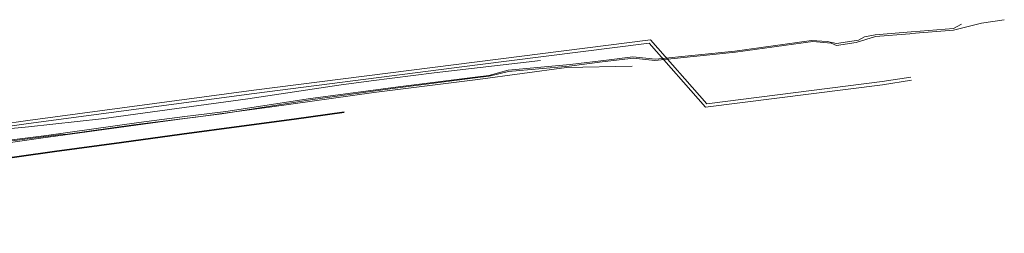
# Model space of a CAD drawing. Header units: millimetres. Extents: x 6503307 to 6504695, y 5886099 to 5887123.
# Tile 77 of 77: x 6504320 to 6504695, y 5886199 to 5886280. Entities that reach past the tile are written whole.
import ezdxf

# ---------------------------------------------------------------- set-up
doc = ezdxf.new("R2010")
doc.units = ezdxf.units.MM
doc.layers.add('Komunikacja (linie)', color=18, linetype='Continuous', lineweight=0)
doc.layers.add('Przewody elektroenergetyczne', color=1, linetype='Continuous', lineweight=0)
doc.layers.add('Przewody kanalizacyjne', color=7, linetype='Continuous', lineweight=0, true_color=0x803300)
doc.layers.add('Przewody telekomunikacyjne', color=7, linetype='Continuous', lineweight=0, true_color=0xff9100)

msp = doc.modelspace()

# ---------------------------------------------------------------- linework, layer by layer
at = {"layer": 'Komunikacja (linie)', "color": 0, "linetype": 'Continuous', "lineweight": 35, "flags": 128}
msp.add_lwpolyline([(6504307.30799, 5886226.28706), (6504333.49799, 5886229.85906), (6504358.93599, 5886233.33106), (6504382.03799, 5886236.47906), (6504404.76699, 5886239.57106), (6504424.74399, 5886242.29606), (6504443.91399, 5886244.91706)], dxfattribs=at)
at = {"layer": 'Przewody elektroenergetyczne', "color": 1, "linetype": 'Continuous', "lineweight": 18, "true_color": 0xff0000, "flags": 128}
for points in [[(6504314.10399, 5886233.93706), (6504330.40399, 5886236.00706), (6504365.55399, 5886241.02706), (6504383.09399, 5886243.23706), (6504387.27399, 5886243.75706), (6504398.73399, 5886245.19706), (6504431.01399, 5886250.08706), (6504465.49399, 5886254.64706), (6504494.80399, 5886258.41706), (6504499.03399, 5886258.95706), (6504506.37399, 5886260.96706), (6504529.96399, 5886263.07706), (6504544.79399, 5886264.82706), (6504553.86399, 5886265.95706), (6504562.48399, 5886265.08706), (6504592.79399, 5886268.16706), (6504621.97399, 5886272.26706), (6504627.98399, 5886271.84706), (6504631.50399, 5886271.10706), (6504639.82399, 5886272.31706), (6504642.14399, 5886273.59706), (6504646.24399, 5886274.39706), (6504659.94399, 5886275.50706), (6504663.34399, 5886275.77706), (6504676.12399, 5886276.84706), (6504679.13399, 5886278.48706)], [(6504314.25399, 5886233.55706), (6504335.10399, 5886236.32706), (6504338.44399, 5886236.51706), (6504363.69399, 5886240.11706), (6504397.16399, 5886244.33706), (6504430.96399, 5886249.56706), (6504462.30399, 5886253.88706), (6504494.80399, 5886258.08706), (6504499.15399, 5886258.64706), (6504506.44399, 5886260.46706), (6504529.64399, 5886262.46706), (6504542.12399, 5886264.15706), (6504554.12399, 5886265.49706), (6504562.20399, 5886264.57706), (6504593.04399, 5886267.80706), (6504622.47399, 5886271.83706), (6504629.46399, 5886271.16706), (6504631.43399, 5886270.36706), (6504638.99399, 5886271.48706), (6504646.40399, 5886273.78706), (6504659.45399, 5886274.83706), (6504659.94399, 5886274.87706), (6504676.12399, 5886276.17706), (6504686.79399, 5886278.84706), (6504695.45399, 5886280.17706)], [(6504553.59399, 5886262.49706), (6504528.61399, 5886261.91706), (6504494.80399, 5886257.40706), (6504455.13399, 5886252.45706), (6504415.35399, 5886246.83706), (6504400.09399, 5886244.77706), (6504387.33399, 5886243.02706), (6504383.16399, 5886242.45706), (6504367.22399, 5886240.28706), (6504328.27399, 5886234.95706), (6504311.16399, 5886232.64706)]]:
    msp.add_lwpolyline(points, dxfattribs=at)
at = {"layer": 'Przewody kanalizacyjne', "color": 36, "linetype": 'Continuous', "lineweight": 18, "true_color": 0x803300, "flags": 128}
for points in [[(6503824.60469, 5886222.30593), (6503859.82895, 5886213.22712), (6503861.2436, 5886212.87844), (6503921.7613, 5886203.63116), (6503978.74345, 5886198.72774), (6503985.52003, 5886204.5321), (6504036.52956, 5886203.39624), (6504094.88911, 5886209.75061), (6504128.23866, 5886213.3916), (6504194.234, 5886222.28242), (6504210.75413, 5886224.50244), (6504226.66804, 5886226.64719), (6504260.02924, 5886231.43315), (6504323.4965, 5886240.54276), (6504409.53174, 5886252.08212), (6504494.71976, 5886262.92187), (6504560.07431, 5886271.24171), (6504581.57382, 5886246.86203), (6504649.02249, 5886255.36219), (6504660.03669, 5886257.08427)], [(6503824.94238, 5886223.45795), (6503860.09067, 5886214.39887), (6503861.48134, 5886214.0561), (6503921.90511, 5886204.82316), (6503978.34477, 5886199.96642), (6503985.08833, 5886205.74202), (6504036.47809, 5886204.59779), (6504094.75896, 5886210.94353), (6504128.09137, 5886214.5827), (6504194.07389, 5886223.47169), (6504210.59397, 5886225.6917), (6504226.47133, 5886227.83135), (6504259.85877, 5886232.62098), (6504323.31716, 5886241.72939), (6504409.38773, 5886253.27349), (6504494.56825, 5886264.11226), (6504560.55384, 5886272.5124), (6504582.054, 5886248.13205), (6504648.86012, 5886256.55124), (6504659.8513, 5886258.26986)]]:
    msp.add_lwpolyline(points, dxfattribs=at)
at = {"layer": 'Przewody telekomunikacyjne', "color": 30, "linetype": 'Continuous', "lineweight": 18, "true_color": 0xff9100, "flags": 128}
msp.add_lwpolyline([(6504518.63399, 5886264.58706), (6504478.21399, 5886259.91706), (6504454.19399, 5886256.80706), (6504441.86399, 5886255.20706), (6504407.08399, 5886249.94706), (6504380.11399, 5886246.36706), (6504351.36399, 5886242.38706), (6504323.56399, 5886239.29706), (6504299.70399, 5886236.99706)], dxfattribs=at)

doc.saveas('drawing.dxf')
